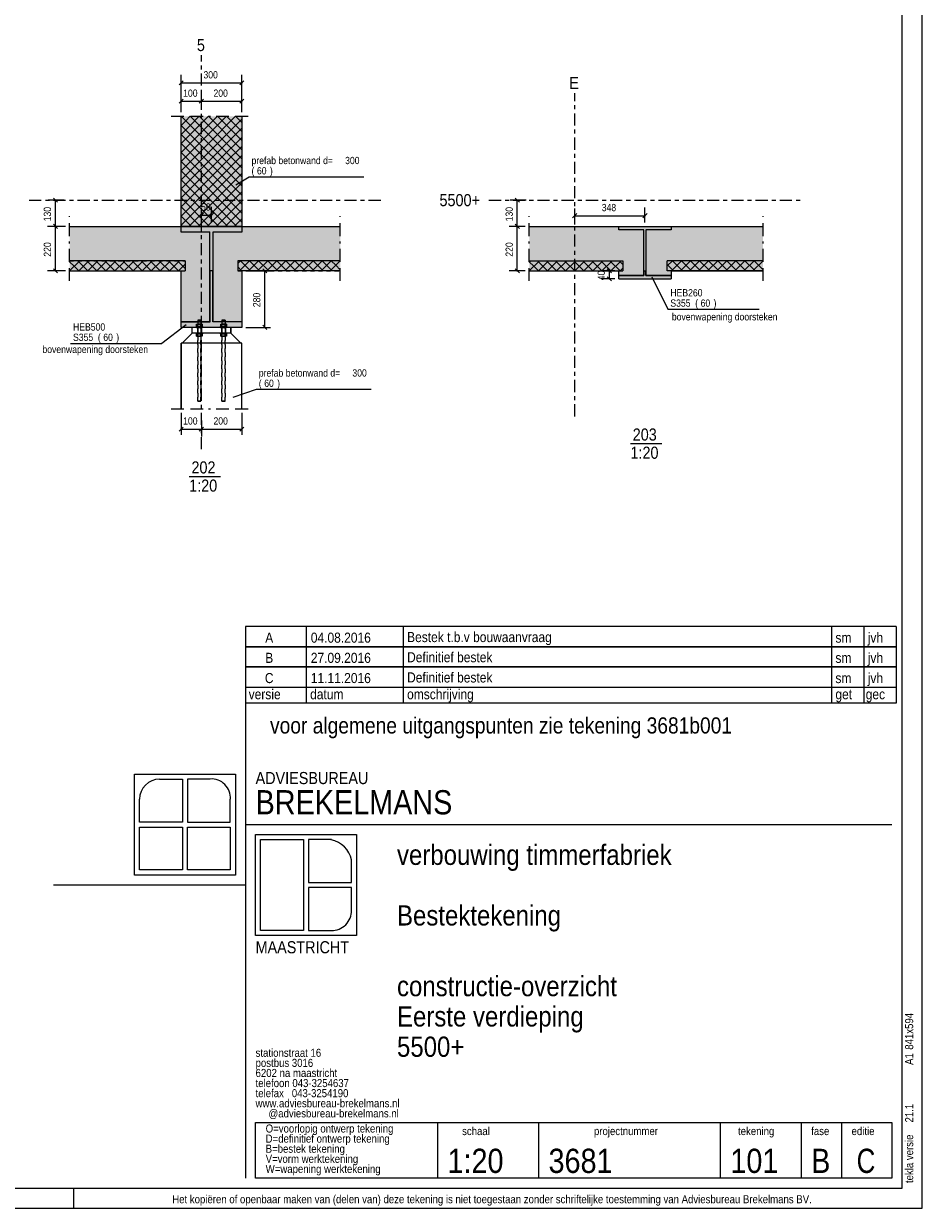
# Model space of a CAD drawing. Header units: millimetres. Extents: x -923 to -82, y -1402 to -808.
# Tile 74 of 109: x -304 to -82, y -1402 to -1109. Entities that reach past the tile are written whole.
import ezdxf

# ---------------------------------------------------------------- set-up
doc = ezdxf.new("R2010")
doc.units = ezdxf.units.MM
for name, pattern in [('XKITLINE00', [0]), ('XKITLINE01', [4, 1, -1, 1, -1]), ('XKITLINE02', [4, 2, -2]), ('XKITLINE03', [6, 3, -1, 1, -1])]:
    doc.linetypes.add(name, pattern=pattern)
for name, color, linetype, lineweight in [('Bout', 3, 'Continuous', 0), ('Grafisch object', 3, 'Continuous', 0), ('Offset', 4, 'Continuous', 0), ('Onderdeel', 2, 'Continuous', 0), ('Onderdeel label', 2, 'Continuous', 0), ('Overige objecten', 7, 'Continuous', 0), ('Stramien', 4, 'Continuous', 0), ('Tekening kader', 3, 'Continuous', 0), ('Tekst', 7, 'Continuous', 0)]:
    doc.layers.add(name, color=color, linetype=linetype, lineweight=lineweight)
doc.styles.add('ARIAL', font='arial.ttf')

msp = doc.modelspace()

# ---------------------------------------------------------------- hatches: boundary and pattern name
at = {"layer": 'Onderdeel'}
for points in [[(-265.09, -1158.71), (-265.09, -1131.46), (-250.09, -1131.46), (-250.09, -1158.71)], [(-260.09, -1169.71), (-292.7, -1169.71), (-292.7, -1158.71), (-260.09, -1158.71)], [(-265.08, -1160.11), (-265.08, -1158.71), (-250.08, -1158.71), (-250.08, -1160.11), (-257.22, -1160.11), (-257.22, -1182.31), (-250.08, -1182.31), (-250.08, -1183.71), (-265.08, -1183.71), (-265.08, -1182.31), (-257.95, -1182.31), (-257.95, -1160.11)], [(-260.08, -1169.71), (-260.08, -1158.71), (-255.08, -1158.71), (-255.08, -1169.71)], [(-225.71, -1169.71), (-255.08, -1169.71), (-255.08, -1158.71), (-225.71, -1158.71)], [(-150.3, -1169.71), (-178.92, -1169.71), (-178.92, -1158.71), (-150.3, -1158.71)], [(-150.55, -1159.58), (-156.8, -1159.58), (-156.8, -1158.71), (-143.8, -1158.71), (-143.8, -1159.58), (-150.05, -1159.58), (-150.05, -1170.83), (-143.8, -1170.83), (-143.8, -1171.71), (-156.8, -1171.71), (-156.8, -1170.83), (-150.55, -1170.83)], [(-150.3, -1158.71), (-121.07, -1158.71), (-121.07, -1169.71), (-150.3, -1169.71)], [(-264.09, -1169.71), (-292.7, -1169.71), (-292.7, -1167.21), (-264.09, -1167.21)], [(-265.08, -1182.31), (-265.08, -1169.71), (-257.95, -1169.71), (-257.95, -1182.31)], [(-257.22, -1182.31), (-257.22, -1169.71), (-250.08, -1169.71), (-250.08, -1182.31)], [(-251.1, -1167.21), (-225.71, -1167.21), (-225.71, -1169.71), (-251.1, -1169.71)], [(-155.8, -1169.71), (-178.92, -1169.71), (-178.92, -1167.21), (-155.8, -1167.21)], [(-150.55, -1170.83), (-156.8, -1170.83), (-156.8, -1169.71), (-150.55, -1169.71)], [(-143.8, -1170.83), (-150.05, -1170.83), (-150.05, -1169.71), (-143.8, -1169.71)], [(-144.8, -1167.21), (-121.07, -1167.21), (-121.07, -1169.71), (-144.8, -1169.71)]]:
    msp.add_hatch(color=256, dxfattribs=at).paths.add_polyline_path(points, flags=17)

# ---------------------------------------------------------------- linework, layer by layer
at = {"layer": 'Bout', "linetype": 'XKITLINE02', "lineweight": 0}
for p, q in [((-261.08, -1183.71), (-261.08, -1185.11)), ((-261.08, -1183.71), (-261.08, -1185.11)), ((-261.06, -1183.71), (-261.08, -1183.71)), ((-261.08, -1183.71), (-260.08, -1183.71)), ((-260.08, -1183.71), (-260.08, -1185.11)), ((-260.08, -1183.71), (-260.08, -1185.11)), ((-255.08, -1183.71), (-255.08, -1185.11)), ((-255.08, -1183.71), (-255.08, -1185.11)), ((-255.06, -1183.71), (-255.08, -1183.71)), ((-255.08, -1183.71), (-254.08, -1183.71)), ((-254.08, -1183.71), (-254.08, -1185.11)), ((-254.08, -1183.71), (-254.08, -1185.11)), ((-260.08, -1185.11), (-261.08, -1185.11)), ((-254.08, -1185.11), (-255.08, -1185.11))]:
    msp.add_line(p, q, dxfattribs=at)
at = {"layer": 'Grafisch object', "linetype": 'XKITLINE00', "lineweight": 0}
for p, q in [((-267.57, -1131.46), (-264.39, -1131.46)), ((-262.8, -1131.46), (-259.63, -1131.46)), ((-258.29, -1131.46), (-257.79, -1131.46)), ((-256.45, -1131.46), (-253.28, -1131.46)), ((-251.69, -1131.46), (-248.52, -1131.46)), ((-292.7, -1156.33), (-292.7, -1156.21)), ((-292.7, -1161.1), (-292.7, -1157.92)), ((-225.71, -1156.33), (-225.71, -1156.21)), ((-225.71, -1161.1), (-225.71, -1157.92)), ((-178.92, -1156.33), (-178.92, -1156.21)), ((-178.92, -1161.1), (-178.92, -1157.92)), ((-121.07, -1156.33), (-121.07, -1156.21)), ((-121.07, -1161.1), (-121.07, -1157.92)), ((-292.7, -1162.93), (-292.7, -1162.43)), ((-225.71, -1162.93), (-225.71, -1162.43)), ((-178.92, -1162.93), (-178.92, -1162.43)), ((-121.07, -1162.93), (-121.07, -1162.43)), ((-292.7, -1167.45), (-292.7, -1164.27)), ((-225.71, -1167.45), (-225.71, -1164.27)), ((-178.92, -1167.45), (-178.92, -1164.27)), ((-121.07, -1167.45), (-121.07, -1164.27)), ((-292.7, -1172.21), (-292.7, -1169.03)), ((-225.71, -1172.21), (-225.71, -1169.03)), ((-178.92, -1172.21), (-178.92, -1169.03)), ((-121.07, -1172.21), (-121.07, -1169.03)), ((-267.57, -1203.87), (-264.39, -1203.87)), ((-262.81, -1203.86), (-259.63, -1203.86)), ((-258.29, -1203.86), (-257.79, -1203.86)), ((-256.46, -1203.85), (-253.28, -1203.85)), ((-251.69, -1203.85), (-248.52, -1203.84))]:
    msp.add_line(p, q, dxfattribs=at)
at = {"layer": 'Offset', "linetype": 'XKITLINE00', "lineweight": 0}
for p, q in [((-264.56, -1122.69), (-265.58, -1123.7)), ((-265.07, -1130.46), (-265.07, -1121.19)), ((-249.56, -1122.69), (-250.58, -1123.7)), ((-250.07, -1130.46), (-250.07, -1121.19)), ((-265.09, -1130.46), (-265.09, -1125.73)), ((-265.07, -1123.2), (-250.07, -1123.2)), ((-260.08, -1129.9), (-260.08, -1125.94)), ((-260.08, -1129.9), (-260.08, -1125.94)), ((-250.09, -1130.46), (-250.09, -1125.73)), ((-264.58, -1127.23), (-265.6, -1128.25)), ((-265.09, -1127.74), (-260.08, -1127.74)), ((-259.57, -1127.23), (-260.59, -1128.25)), ((-259.57, -1127.23), (-260.59, -1128.25)), ((-260.08, -1127.74), (-250.09, -1127.74)), ((-249.58, -1127.23), (-250.6, -1128.25)), ((-294.03, -1152.21), (-297.99, -1152.21)), ((-296.7, -1151.7), (-295.68, -1152.72)), ((-296.19, -1158.71), (-296.19, -1152.21)), ((-179.74, -1152.21), (-183.7, -1152.21)), ((-182.41, -1151.7), (-181.39, -1152.72)), ((-181.9, -1158.71), (-181.9, -1152.21)), ((-260.09, -1158.08), (-260.09, -1154.12)), ((-257.58, -1157.71), (-257.58, -1153.91)), ((-167.69, -1158.22), (-167.69, -1154.26)), ((-150.3, -1157.71), (-150.3, -1154.05)), ((-296.7, -1158.2), (-295.68, -1159.22)), ((-296.7, -1158.2), (-295.68, -1159.22)), ((-259.58, -1155.42), (-260.6, -1156.43)), ((-260.09, -1155.92), (-257.58, -1155.92)), ((-257.07, -1155.42), (-258.09, -1156.43)), ((-182.41, -1158.2), (-181.39, -1159.22)), ((-182.41, -1158.2), (-181.39, -1159.22)), ((-167.18, -1155.55), (-168.2, -1156.57)), ((-167.69, -1156.06), (-150.3, -1156.06)), ((-149.79, -1155.55), (-150.81, -1156.57)), ((-293.7, -1158.71), (-298.2, -1158.71)), ((-293.7, -1158.71), (-298.2, -1158.71)), ((-296.19, -1169.71), (-296.19, -1158.71)), ((-179.92, -1158.71), (-183.91, -1158.71)), ((-179.92, -1158.71), (-183.91, -1158.71)), ((-181.9, -1169.71), (-181.9, -1158.71)), ((-293.7, -1169.71), (-298.2, -1169.71)), ((-296.7, -1169.2), (-295.68, -1170.22)), ((-249.08, -1169.71), (-242.95, -1169.71)), ((-244.9, -1169.2), (-243.88, -1170.22)), ((-244.39, -1183.71), (-244.39, -1169.71)), ((-179.92, -1169.71), (-183.91, -1169.71)), ((-182.41, -1169.2), (-181.39, -1170.22)), ((-157.8, -1169.71), (-161.12, -1169.71)), ((-159.62, -1169.2), (-158.6, -1170.22)), ((-159.11, -1171.71), (-159.11, -1169.71)), ((-157.8, -1171.71), (-161.12, -1171.71)), ((-159.62, -1171.2), (-158.6, -1172.22)), ((-249.08, -1183.71), (-242.95, -1183.71)), ((-244.9, -1183.2), (-243.88, -1184.22)), ((-265.08, -1204.87), (-265.08, -1210.32)), ((-250.08, -1204.87), (-250.08, -1210.32)), ((-260.08, -1206.72), (-260.08, -1210.68)), ((-260.08, -1206.72), (-260.08, -1210.68)), ((-264.58, -1208.37), (-265.59, -1209.39)), ((-265.08, -1208.88), (-260.08, -1208.88)), ((-259.57, -1208.37), (-260.59, -1209.39)), ((-259.57, -1208.37), (-260.59, -1209.39)), ((-260.08, -1208.88), (-250.08, -1208.88)), ((-249.58, -1208.37), (-250.59, -1209.39))]:
    msp.add_line(p, q, dxfattribs=at)
at = {"layer": 'Offset'}
for p in [(-265.07, -1123.2), (-250.07, -1123.2), (-265.09, -1127.74), (-260.08, -1127.74), (-260.08, -1127.74), (-250.09, -1127.74), (-296.19, -1152.21), (-181.9, -1152.21), (-260.09, -1155.92), (-257.58, -1155.92), (-167.69, -1156.06), (-150.3, -1156.06), (-296.19, -1158.71), (-296.19, -1158.71), (-181.9, -1158.71), (-181.9, -1158.71), (-296.19, -1169.71), (-244.39, -1169.71), (-181.9, -1169.71), (-159.11, -1169.71), (-159.11, -1171.71), (-244.39, -1183.71), (-265.08, -1208.88), (-260.08, -1208.88), (-260.08, -1208.88), (-250.08, -1208.88)]:
    msp.add_point(p, dxfattribs=at)
at = {"layer": 'Onderdeel', "linetype": 'XKITLINE00', "lineweight": 0}
for p, q in [((-265.09, -1131.46), (-265.09, -1131.46)), ((-265.09, -1131.46), (-265.09, -1131.46)), ((-250.09, -1146.46), (-265.09, -1131.46)), ((-265.09, -1131.46), (-265.09, -1131.46)), ((-265.09, -1158.71), (-265.09, -1131.46)), ((-263.97, -1132.58), (-262.85, -1131.46)), ((-262.85, -1133.71), (-260.6, -1131.46)), ((-250.09, -1144.22), (-262.85, -1131.46)), ((-261.72, -1134.83), (-258.36, -1131.46)), ((-260.6, -1135.95), (-256.11, -1131.46)), ((-250.09, -1141.97), (-260.6, -1131.46)), ((-259.48, -1137.07), (-253.87, -1131.46)), ((-258.36, -1138.2), (-251.62, -1131.46)), ((-250.09, -1139.73), (-258.36, -1131.46)), ((-250.09, -1137.48), (-256.11, -1131.46)), ((-250.09, -1135.24), (-253.87, -1131.46)), ((-250.09, -1132.99), (-251.62, -1131.46)), ((-250.09, -1131.46), (-250.09, -1158.71)), ((-265.09, -1133.71), (-263.97, -1132.58)), ((-265.09, -1135.95), (-262.85, -1133.71)), ((-250.09, -1148.71), (-265.09, -1133.71)), ((-257.23, -1139.32), (-250.09, -1132.18)), ((-256.11, -1140.44), (-250.09, -1134.42)), ((-265.09, -1138.2), (-261.72, -1134.83)), ((-265.09, -1140.44), (-260.6, -1135.95)), ((-250.09, -1150.95), (-265.09, -1135.95)), ((-265.09, -1142.69), (-259.48, -1137.07)), ((-254.99, -1141.56), (-250.09, -1136.67)), ((-265.09, -1144.93), (-258.36, -1138.2)), ((-250.09, -1153.2), (-265.09, -1138.2)), ((-265.09, -1147.18), (-257.23, -1139.32)), ((-265.09, -1149.42), (-256.11, -1140.44)), ((-250.09, -1155.44), (-265.09, -1140.44)), ((-253.87, -1142.69), (-250.09, -1138.91)), ((-265.09, -1151.67), (-254.99, -1141.56)), ((-265.09, -1153.91), (-253.87, -1142.69)), ((-250.09, -1157.69), (-265.09, -1142.69)), ((-252.74, -1143.81), (-250.09, -1141.16)), ((-251.62, -1144.93), (-250.09, -1143.4)), ((-265.09, -1156.16), (-252.74, -1143.81)), ((-265.09, -1158.4), (-251.62, -1144.93)), ((-251.31, -1158.71), (-265.09, -1144.93)), ((-263.15, -1158.71), (-250.5, -1146.05)), ((-250.5, -1146.05), (-250.09, -1145.65)), ((-253.56, -1158.71), (-265.09, -1147.18)), ((-255.8, -1158.71), (-265.09, -1149.42)), ((-260.91, -1158.71), (-250.09, -1147.89)), ((-258.05, -1158.71), (-265.09, -1151.67)), ((-258.66, -1158.71), (-250.09, -1150.14)), ((-260.29, -1158.71), (-265.09, -1153.91)), ((-256.42, -1158.71), (-250.09, -1152.38)), ((-254.17, -1158.71), (-250.09, -1154.63)), ((-262.54, -1158.71), (-265.09, -1156.16)), ((-251.93, -1158.71), (-250.09, -1156.87)), ((-292.7, -1158.71), (-260.09, -1158.71)), ((-264.78, -1158.71), (-265.09, -1158.4)), ((-265.09, -1158.71), (-250.09, -1158.71)), ((-250.08, -1158.71), (-265.08, -1158.71)), ((-265.08, -1160.11), (-265.08, -1158.71)), ((-257.95, -1160.11), (-265.08, -1160.11)), ((-260.08, -1158.71), (-255.08, -1158.71)), ((-257.95, -1182.31), (-257.95, -1160.11)), ((-250.08, -1160.11), (-257.22, -1160.11)), ((-257.22, -1160.11), (-257.22, -1182.31)), ((-255.08, -1158.71), (-225.71, -1158.71)), ((-250.08, -1158.71), (-250.08, -1160.11)), ((-178.92, -1158.71), (-150.3, -1158.71)), ((-156.8, -1159.58), (-156.8, -1158.71)), ((-156.8, -1158.71), (-156.8, -1158.71)), ((-156.8, -1158.71), (-143.8, -1158.71)), ((-150.55, -1159.58), (-156.8, -1159.58)), ((-150.55, -1170.83), (-150.55, -1159.58)), ((-150.55, -1159.58), (-150.55, -1159.58)), ((-150.3, -1158.71), (-121.07, -1158.71)), ((-143.8, -1159.58), (-150.05, -1159.58)), ((-150.05, -1159.58), (-150.05, -1170.83)), ((-143.8, -1158.71), (-143.8, -1159.58)), ((-143.8, -1159.58), (-143.8, -1159.58)), ((-292.7, -1169.71), (-290.2, -1167.21)), ((-292.7, -1167.46), (-292.44, -1167.21)), ((-264.09, -1167.21), (-292.7, -1167.21)), ((-291.58, -1168.59), (-292.7, -1167.46)), ((-292.7, -1169.71), (-292.7, -1169.71)), ((-292.7, -1169.71), (-292.7, -1169.71)), ((-292.7, -1169.71), (-292.7, -1169.71)), ((-292.7, -1169.71), (-265.08, -1169.71)), ((-292.7, -1169.71), (-264.09, -1169.71)), ((-290.45, -1169.71), (-291.58, -1168.59)), ((-290.45, -1167.46), (-290.71, -1167.21)), ((-290.45, -1169.71), (-287.95, -1167.21)), ((-288.21, -1169.71), (-290.45, -1167.46)), ((-285.96, -1169.71), (-288.46, -1167.21)), ((-288.21, -1169.71), (-285.71, -1167.21)), ((-283.72, -1169.71), (-286.22, -1167.21)), ((-285.96, -1169.71), (-283.46, -1167.21)), ((-281.47, -1169.71), (-283.97, -1167.21)), ((-283.72, -1169.71), (-281.22, -1167.21)), ((-279.23, -1169.71), (-281.73, -1167.21)), ((-281.47, -1169.71), (-278.97, -1167.21)), ((-276.98, -1169.71), (-279.48, -1167.21)), ((-279.23, -1169.71), (-276.73, -1167.21)), ((-274.74, -1169.71), (-277.24, -1167.21)), ((-276.98, -1169.71), (-274.48, -1167.21)), ((-272.49, -1169.71), (-274.99, -1167.21)), ((-274.74, -1169.71), (-272.24, -1167.21)), ((-270.25, -1169.71), (-272.75, -1167.21)), ((-272.49, -1169.71), (-269.99, -1167.21)), ((-268, -1169.71), (-270.5, -1167.21)), ((-270.25, -1169.71), (-267.75, -1167.21)), ((-265.76, -1169.71), (-268.26, -1167.21)), ((-268, -1169.71), (-265.5, -1167.21)), ((-264.09, -1169.14), (-266.01, -1167.21)), ((-265.76, -1169.71), (-264.09, -1168.04)), ((-265.08, -1182.31), (-265.08, -1169.71)), ((-264.09, -1167.21), (-264.09, -1169.71)), ((-257.95, -1169.71), (-257.95, -1182.31)), ((-257.22, -1169.71), (-257.95, -1169.71)), ((-257.22, -1182.31), (-257.22, -1169.71)), ((-251.1, -1167.91), (-250.41, -1167.21)), ((-225.71, -1167.21), (-251.1, -1167.21)), ((-251.1, -1167.21), (-251.1, -1169.71)), ((-250.15, -1169.71), (-251.1, -1168.76)), ((-225.71, -1169.71), (-251.1, -1169.71)), ((-250.66, -1169.71), (-248.16, -1167.21)), ((-247.91, -1169.71), (-250.41, -1167.21)), ((-250.08, -1169.71), (-250.08, -1182.31)), ((-225.71, -1169.71), (-250.08, -1169.71)), ((-248.42, -1169.71), (-245.92, -1167.21)), ((-245.66, -1169.71), (-248.16, -1167.21)), ((-246.17, -1169.71), (-243.67, -1167.21)), ((-243.42, -1169.71), (-245.92, -1167.21)), ((-243.92, -1169.71), (-241.42, -1167.21)), ((-241.17, -1169.71), (-243.67, -1167.21)), ((-241.68, -1169.71), (-239.18, -1167.21)), ((-238.92, -1169.71), (-241.42, -1167.21)), ((-239.43, -1169.71), (-236.93, -1167.21)), ((-236.68, -1169.71), (-239.18, -1167.21)), ((-237.19, -1169.71), (-234.69, -1167.21)), ((-234.43, -1169.71), (-236.93, -1167.21)), ((-234.94, -1169.71), (-232.44, -1167.21)), ((-232.19, -1169.71), (-234.69, -1167.21)), ((-232.7, -1169.71), (-230.2, -1167.21)), ((-229.94, -1169.71), (-232.44, -1167.21)), ((-230.45, -1169.71), (-227.95, -1167.21)), ((-227.95, -1169.45), (-230.2, -1167.21)), ((-228.21, -1169.71), (-225.71, -1167.21)), ((-226.83, -1168.33), (-227.95, -1167.21)), ((-227.7, -1169.71), (-227.95, -1169.45)), ((-225.71, -1169.45), (-226.83, -1168.33)), ((-225.96, -1169.71), (-225.71, -1169.45)), ((-225.71, -1167.21), (-225.71, -1167.21)), ((-225.71, -1167.21), (-225.71, -1167.21)), ((-225.71, -1167.21), (-225.71, -1167.21)), ((-178.92, -1169.71), (-176.42, -1167.21)), ((-178.92, -1167.46), (-178.66, -1167.21)), ((-178.92, -1167.21), (-155.8, -1167.21)), ((-177.79, -1168.59), (-178.92, -1167.46)), ((-178.92, -1169.71), (-156.8, -1169.71)), ((-178.92, -1169.71), (-155.8, -1169.71)), ((-176.67, -1169.71), (-177.79, -1168.59)), ((-176.67, -1167.46), (-176.93, -1167.21)), ((-176.67, -1169.71), (-174.17, -1167.21)), ((-174.43, -1169.71), (-176.67, -1167.46)), ((-172.18, -1169.71), (-174.68, -1167.21)), ((-174.43, -1169.71), (-171.93, -1167.21)), ((-169.93, -1169.71), (-172.43, -1167.21)), ((-172.18, -1169.71), (-169.68, -1167.21)), ((-167.69, -1169.71), (-170.19, -1167.21)), ((-169.93, -1169.71), (-167.43, -1167.21)), ((-165.44, -1169.71), (-167.94, -1167.21)), ((-167.69, -1169.71), (-165.19, -1167.21)), ((-163.2, -1169.71), (-165.7, -1167.21)), ((-165.44, -1169.71), (-162.94, -1167.21)), ((-160.95, -1169.71), (-163.45, -1167.21)), ((-163.2, -1169.71), (-160.7, -1167.21)), ((-158.71, -1169.71), (-161.21, -1167.21)), ((-160.95, -1169.71), (-158.45, -1167.21)), ((-156.46, -1169.71), (-158.96, -1167.21)), ((-158.71, -1169.71), (-156.21, -1167.21)), ((-156.8, -1170.83), (-156.8, -1169.71)), ((-155.8, -1168.12), (-156.72, -1167.21)), ((-156.46, -1169.71), (-155.8, -1169.05)), ((-155.8, -1167.21), (-155.8, -1167.21)), ((-155.8, -1167.21), (-155.8, -1169.71)), ((-150.55, -1169.71), (-150.3, -1169.71)), ((-150.55, -1169.71), (-150.55, -1170.83)), ((-150.3, -1169.71), (-150.05, -1169.71)), ((-150.05, -1170.83), (-150.05, -1169.71)), ((-121.07, -1167.21), (-144.81, -1167.21)), ((-144.81, -1169.71), (-144.8, -1169.71)), ((-144.8, -1168.49), (-143.52, -1167.21)), ((-144.8, -1169.71), (-144.8, -1167.21)), ((-143.26, -1169.71), (-144.8, -1168.17)), ((-121.07, -1169.71), (-144.8, -1169.71)), ((-143.8, -1169.71), (-121.07, -1169.71)), ((-143.8, -1169.71), (-143.8, -1170.83)), ((-143.77, -1169.71), (-141.27, -1167.21)), ((-141.02, -1169.71), (-143.52, -1167.21)), ((-141.53, -1169.71), (-139.03, -1167.21)), ((-138.77, -1169.71), (-141.27, -1167.21)), ((-139.28, -1169.71), (-136.78, -1167.21)), ((-136.53, -1169.71), (-139.03, -1167.21)), ((-137.04, -1169.71), (-134.54, -1167.21)), ((-134.28, -1169.71), (-136.78, -1167.21)), ((-134.79, -1169.71), (-132.29, -1167.21)), ((-132.04, -1169.71), (-134.54, -1167.21)), ((-132.55, -1169.71), (-130.05, -1167.21)), ((-129.79, -1169.71), (-132.29, -1167.21)), ((-130.3, -1169.71), (-127.8, -1167.21)), ((-127.55, -1169.71), (-130.05, -1167.21)), ((-128.06, -1169.71), (-125.56, -1167.21)), ((-125.3, -1169.71), (-127.8, -1167.21)), ((-125.81, -1169.71), (-123.31, -1167.21)), ((-123.31, -1169.45), (-125.56, -1167.21)), ((-123.57, -1169.71), (-121.07, -1167.21)), ((-122.19, -1168.33), (-123.31, -1167.21)), ((-123.06, -1169.71), (-123.31, -1169.45)), ((-121.07, -1169.45), (-122.19, -1168.33)), ((-121.32, -1169.71), (-121.07, -1169.45)), ((-156.8, -1171.71), (-156.8, -1170.83)), ((-156.8, -1170.83), (-156.8, -1170.83)), ((-156.8, -1170.83), (-150.55, -1170.83)), ((-150.55, -1170.83), (-156.8, -1170.83)), ((-156.8, -1171.71), (-143.8, -1171.71)), ((-150.05, -1170.83), (-150.05, -1170.83)), ((-150.05, -1170.83), (-143.8, -1170.83)), ((-143.8, -1170.83), (-150.05, -1170.83)), ((-143.8, -1170.83), (-143.8, -1171.71)), ((-143.8, -1171.71), (-143.8, -1171.71)), ((-265.08, -1183.71), (-265.08, -1182.31)), ((-265.08, -1182.31), (-257.95, -1182.31)), ((-257.95, -1182.31), (-265.08, -1182.31)), ((-250.08, -1183.71), (-265.08, -1183.71)), ((-262.33, -1185.11), (-262.33, -1183.71)), ((-250.08, -1182.31), (-257.22, -1182.31)), ((-250.08, -1182.31), (-257.22, -1182.31)), ((-252.83, -1185.11), (-252.83, -1183.71)), ((-252.83, -1183.71), (-252.83, -1185.11)), ((-250.08, -1182.31), (-250.08, -1183.71)), ((-250.08, -1182.31), (-250.08, -1182.31)), ((-250.08, -1183.71), (-250.08, -1183.71)), ((-264.83, -1187.61), (-262.33, -1185.11)), ((-252.83, -1185.11), (-262.33, -1185.11)), ((-252.83, -1185.11), (-262.33, -1185.11)), ((-252.83, -1185.11), (-252.83, -1185.11)), ((-252.83, -1185.11), (-250.33, -1187.61)), ((-252.83, -1185.11), (-250.33, -1187.61)), ((-252.83, -1185.11), (-252.83, -1185.11)), ((-252.83, -1185.11), (-252.83, -1185.11)), ((-265.09, -1187.61), (-265.08, -1187.61)), ((-264.83, -1187.61), (-265.09, -1187.61)), ((-265.09, -1187.61), (-265.09, -1203.87)), ((-265.08, -1203.87), (-265.08, -1187.61)), ((-250.33, -1187.61), (-264.83, -1187.61)), ((-250.08, -1187.61), (-250.33, -1187.61)), ((-250.08, -1203.87), (-250.08, -1187.61))]:
    msp.add_line(p, q, dxfattribs=at)
at = {"layer": 'Onderdeel', "linetype": 'XKITLINE01', "lineweight": 0}
for p, q in [((-257.95, -1160.11), (-257.94, -1160.11)), ((-250.09, -1158.71), (-250.08, -1158.71)), ((-250.08, -1158.71), (-250.08, -1158.71)), ((-250.08, -1160.11), (-250.08, -1160.11)), ((-292.7, -1167.21), (-264.09, -1167.21)), ((-292.7, -1169.71), (-264.08, -1169.71)), ((-265.08, -1169.71), (-265.08, -1169.71)), ((-265.08, -1169.71), (-265.08, -1169.71)), ((-264.09, -1167.21), (-264.09, -1167.21)), ((-264.09, -1167.21), (-264.09, -1169.71)), ((-264.09, -1167.21), (-264.09, -1167.21)), ((-264.09, -1167.21), (-264.08, -1167.21)), ((-264.09, -1167.21), (-264.09, -1169.71)), ((-264.09, -1169.71), (-264.09, -1169.71)), ((-257.95, -1169.71), (-257.94, -1169.71)), ((-257.22, -1169.71), (-257.21, -1169.71)), ((-257.21, -1169.71), (-257.22, -1169.71)), ((-225.71, -1167.21), (-251.1, -1167.21)), ((-251.1, -1167.21), (-251.1, -1169.71)), ((-251.1, -1169.71), (-225.71, -1169.71)), ((-250.08, -1169.71), (-250.08, -1169.71)), ((-265.08, -1182.31), (-265.08, -1182.31)), ((-252.83, -1183.71), (-262.33, -1183.71)), ((-262.33, -1185.11), (-262.33, -1183.71)), ((-259.83, -1183.51), (-261.33, -1183.51)), ((-261.33, -1183.71), (-261.33, -1183.51)), ((-261.33, -1183.71), (-261.33, -1183.51)), ((-261.33, -1183.51), (-261.33, -1183.51)), ((-261.33, -1183.51), (-259.83, -1183.51)), ((-261.33, -1183.71), (-261.33, -1183.51)), ((-261.33, -1183.51), (-261.33, -1183.71)), ((-259.83, -1183.71), (-261.33, -1183.71)), ((-261.33, -1183.71), (-261.33, -1183.71)), ((-261.33, -1183.71), (-259.83, -1183.71)), ((-259.89, -1182.91), (-261.27, -1182.91)), ((-261.27, -1183.51), (-261.27, -1182.91)), ((-261.27, -1183.51), (-261.27, -1182.91)), ((-261.27, -1182.91), (-261.27, -1182.91)), ((-261.27, -1182.91), (-259.89, -1182.91)), ((-261.27, -1183.51), (-261.27, -1182.91)), ((-261.27, -1182.91), (-261.27, -1183.51)), ((-259.89, -1183.51), (-261.27, -1183.51)), ((-261.27, -1183.51), (-261.27, -1183.51)), ((-261.27, -1183.51), (-259.89, -1183.51)), ((-260.18, -1181.96), (-260.98, -1181.96)), ((-260.98, -1181.96), (-260.98, -1201.96)), ((-260.98, -1201.96), (-260.98, -1181.96)), ((-260.98, -1181.96), (-260.98, -1181.96)), ((-260.98, -1181.96), (-260.18, -1181.96)), ((-260.98, -1181.96), (-260.98, -1201.96)), ((-260.98, -1181.96), (-260.98, -1201.96)), ((-260.18, -1181.96), (-260.18, -1181.96)), ((-260.18, -1181.96), (-260.18, -1201.96)), ((-260.18, -1181.96), (-260.18, -1201.96)), ((-260.18, -1181.96), (-260.18, -1201.96)), ((-260.18, -1201.96), (-260.18, -1181.96)), ((-259.89, -1182.91), (-259.89, -1182.91)), ((-259.89, -1183.51), (-259.89, -1182.91)), ((-259.89, -1182.91), (-259.89, -1183.51)), ((-259.89, -1183.51), (-259.89, -1182.91)), ((-259.89, -1183.51), (-259.89, -1182.91)), ((-259.89, -1183.51), (-259.89, -1183.51)), ((-259.83, -1183.51), (-259.83, -1183.51)), ((-259.83, -1183.71), (-259.83, -1183.51)), ((-259.83, -1183.51), (-259.83, -1183.71)), ((-259.83, -1183.71), (-259.83, -1183.51)), ((-259.83, -1183.71), (-259.83, -1183.51)), ((-259.83, -1183.71), (-259.83, -1183.71)), ((-257.95, -1182.31), (-257.94, -1182.31)), ((-257.95, -1182.31), (-257.94, -1182.31)), ((-257.22, -1182.31), (-257.21, -1182.31)), ((-253.83, -1183.51), (-255.33, -1183.51)), ((-255.33, -1183.71), (-255.33, -1183.51)), ((-255.33, -1183.71), (-255.33, -1183.51)), ((-255.33, -1183.51), (-255.33, -1183.51)), ((-255.33, -1183.51), (-253.83, -1183.51)), ((-255.33, -1183.71), (-255.33, -1183.51)), ((-255.33, -1183.51), (-255.33, -1183.71)), ((-253.83, -1183.71), (-255.33, -1183.71)), ((-255.33, -1183.71), (-255.33, -1183.71)), ((-255.33, -1183.71), (-253.83, -1183.71)), ((-253.89, -1182.91), (-255.27, -1182.91)), ((-255.27, -1183.51), (-255.27, -1182.91)), ((-255.27, -1183.51), (-255.27, -1182.91)), ((-255.27, -1182.91), (-255.27, -1182.91)), ((-255.27, -1182.91), (-253.89, -1182.91)), ((-255.27, -1183.51), (-255.27, -1182.91)), ((-255.27, -1182.91), (-255.27, -1183.51)), ((-253.89, -1183.51), (-255.27, -1183.51)), ((-255.27, -1183.51), (-255.27, -1183.51)), ((-255.27, -1183.51), (-253.89, -1183.51)), ((-254.18, -1181.96), (-254.98, -1181.96)), ((-254.98, -1181.96), (-254.98, -1201.96)), ((-254.98, -1201.96), (-254.98, -1181.96)), ((-254.98, -1181.96), (-254.98, -1181.96)), ((-254.98, -1181.96), (-254.18, -1181.96)), ((-254.98, -1181.96), (-254.98, -1201.96)), ((-254.98, -1181.96), (-254.98, -1201.96)), ((-254.18, -1181.96), (-254.18, -1181.96)), ((-254.18, -1181.96), (-254.18, -1201.96)), ((-254.18, -1181.96), (-254.18, -1201.96)), ((-254.18, -1181.96), (-254.18, -1201.96)), ((-254.18, -1201.96), (-254.18, -1181.96)), ((-253.89, -1182.91), (-253.89, -1182.91)), ((-253.89, -1183.51), (-253.89, -1182.91)), ((-253.89, -1182.91), (-253.89, -1183.51)), ((-253.89, -1183.51), (-253.89, -1182.91)), ((-253.89, -1183.51), (-253.89, -1182.91)), ((-253.89, -1183.51), (-253.89, -1183.51)), ((-253.83, -1183.51), (-253.83, -1183.51)), ((-253.83, -1183.71), (-253.83, -1183.51)), ((-253.83, -1183.51), (-253.83, -1183.71)), ((-253.83, -1183.71), (-253.83, -1183.51)), ((-253.83, -1183.71), (-253.83, -1183.51)), ((-253.83, -1183.71), (-253.83, -1183.71)), ((-252.83, -1183.71), (-252.83, -1183.71)), ((-264.83, -1187.61), (-262.33, -1185.11)), ((-259.83, -1185.11), (-261.33, -1185.11)), ((-261.33, -1185.31), (-261.33, -1185.11)), ((-261.33, -1185.31), (-261.33, -1185.11)), ((-261.33, -1185.11), (-261.33, -1185.11)), ((-261.33, -1185.11), (-259.83, -1185.11)), ((-261.33, -1185.31), (-261.33, -1185.11)), ((-261.33, -1185.11), (-261.33, -1185.31)), ((-259.83, -1185.31), (-261.33, -1185.31)), ((-261.33, -1185.31), (-261.33, -1185.31)), ((-261.33, -1185.31), (-259.83, -1185.31)), ((-259.89, -1185.31), (-261.27, -1185.31)), ((-261.27, -1185.91), (-261.27, -1185.31)), ((-261.27, -1185.91), (-261.27, -1185.31)), ((-261.27, -1185.31), (-261.27, -1185.31)), ((-261.27, -1185.31), (-259.89, -1185.31)), ((-261.27, -1185.91), (-261.27, -1185.31)), ((-261.27, -1185.31), (-261.27, -1185.91)), ((-259.89, -1185.91), (-261.27, -1185.91)), ((-261.27, -1185.91), (-261.27, -1185.91)), ((-261.27, -1185.91), (-259.89, -1185.91)), ((-259.89, -1185.31), (-259.89, -1185.31)), ((-259.89, -1185.91), (-259.89, -1185.31)), ((-259.89, -1185.31), (-259.89, -1185.91)), ((-259.89, -1185.91), (-259.89, -1185.31)), ((-259.89, -1185.91), (-259.89, -1185.31)), ((-259.89, -1185.91), (-259.89, -1185.91)), ((-259.83, -1185.11), (-259.83, -1185.11)), ((-259.83, -1185.31), (-259.83, -1185.11)), ((-259.83, -1185.11), (-259.83, -1185.31)), ((-259.83, -1185.31), (-259.83, -1185.11)), ((-259.83, -1185.31), (-259.83, -1185.11)), ((-259.83, -1185.31), (-259.83, -1185.31)), ((-253.83, -1185.11), (-255.33, -1185.11)), ((-255.33, -1185.31), (-255.33, -1185.11)), ((-255.33, -1185.31), (-255.33, -1185.11)), ((-255.33, -1185.11), (-255.33, -1185.11)), ((-255.33, -1185.11), (-253.83, -1185.11)), ((-255.33, -1185.31), (-255.33, -1185.11)), ((-255.33, -1185.11), (-255.33, -1185.31)), ((-253.83, -1185.31), (-255.33, -1185.31)), ((-255.33, -1185.31), (-255.33, -1185.31)), ((-255.33, -1185.31), (-253.83, -1185.31)), ((-253.89, -1185.31), (-255.27, -1185.31)), ((-255.27, -1185.91), (-255.27, -1185.31)), ((-255.27, -1185.91), (-255.27, -1185.31)), ((-255.27, -1185.31), (-255.27, -1185.31)), ((-255.27, -1185.31), (-253.89, -1185.31)), ((-255.27, -1185.91), (-255.27, -1185.31)), ((-255.27, -1185.31), (-255.27, -1185.91)), ((-253.89, -1185.91), (-255.27, -1185.91)), ((-255.27, -1185.91), (-255.27, -1185.91)), ((-255.27, -1185.91), (-253.89, -1185.91)), ((-253.89, -1185.31), (-253.89, -1185.31)), ((-253.89, -1185.91), (-253.89, -1185.31)), ((-253.89, -1185.31), (-253.89, -1185.91)), ((-253.89, -1185.91), (-253.89, -1185.31)), ((-253.89, -1185.91), (-253.89, -1185.31)), ((-253.89, -1185.91), (-253.89, -1185.91)), ((-253.83, -1185.11), (-253.83, -1185.11)), ((-253.83, -1185.31), (-253.83, -1185.11)), ((-253.83, -1185.11), (-253.83, -1185.31)), ((-253.83, -1185.31), (-253.83, -1185.11)), ((-253.83, -1185.31), (-253.83, -1185.11)), ((-253.83, -1185.31), (-253.83, -1185.31)), ((-250.33, -1187.61), (-264.83, -1187.61)), ((-250.33, -1187.61), (-250.33, -1187.61)), ((-250.33, -1187.61), (-250.33, -1187.61)), ((-250.09, -1187.61), (-250.08, -1187.61)), ((-250.09, -1203.87), (-250.09, -1187.61)), ((-260.18, -1201.96), (-260.98, -1201.96)), ((-260.98, -1201.96), (-260.98, -1201.96)), ((-260.98, -1201.96), (-260.18, -1201.96)), ((-260.18, -1201.96), (-260.18, -1201.96)), ((-254.18, -1201.96), (-254.98, -1201.96)), ((-254.98, -1201.96), (-254.98, -1201.96)), ((-254.98, -1201.96), (-254.18, -1201.96)), ((-254.18, -1201.96), (-254.18, -1201.96))]:
    msp.add_line(p, q, dxfattribs=at)
at = {"layer": 'Onderdeel label', "linetype": 'XKITLINE00', "lineweight": 0}
for p, q in [((-251.59, -1148.43), (-248.27, -1146.45)), ((-248.27, -1146.45), (-219.9, -1146.45)), ((-148.64, -1171.16), (-144.62, -1179.2)), ((-144.62, -1179.2), (-122.04, -1179.2)), ((-263.86, -1183.12), (-269.87, -1187.66)), ((-292.45, -1187.66), (-269.87, -1187.66)), ((-252.19, -1201.02), (-246.47, -1199.04)), ((-246.47, -1199.04), (-218.1, -1199.04))]:
    msp.add_line(p, q, dxfattribs=at)
at = {"layer": 'Overige objecten', "linetype": 'XKITLINE00', "lineweight": 0}
for p, q in [((-153.89, -1212.48), (-146.1, -1212.48)), ((-263.1, -1220.62), (-255.31, -1220.62)), ((-249.17, -1257.76), (-249.17, -1262.76)), ((-88.17, -1257.76), (-249.17, -1257.76)), ((-234.17, -1257.76), (-234.17, -1262.76)), ((-210.17, -1257.76), (-210.17, -1262.76)), ((-104.17, -1257.76), (-104.17, -1262.76)), ((-96.17, -1257.76), (-96.17, -1262.76)), ((-88.17, -1257.76), (-88.17, -1262.76)), ((-249.17, -1262.76), (-88.17, -1262.76)), ((-249.17, -1262.76), (-249.17, -1267.76)), ((-88.17, -1262.76), (-249.17, -1262.76)), ((-234.17, -1262.76), (-234.17, -1267.76)), ((-210.17, -1262.76), (-210.17, -1267.76)), ((-104.17, -1262.76), (-104.17, -1267.76)), ((-96.17, -1262.76), (-96.17, -1267.76)), ((-88.17, -1262.76), (-88.17, -1267.76)), ((-249.17, -1267.76), (-88.17, -1267.76)), ((-249.17, -1267.76), (-249.17, -1272.76)), ((-88.17, -1267.76), (-249.17, -1267.76)), ((-234.17, -1267.76), (-234.17, -1272.76)), ((-210.17, -1267.76), (-210.17, -1272.76)), ((-104.17, -1267.76), (-104.17, -1272.76)), ((-96.17, -1267.76), (-96.17, -1272.76)), ((-88.17, -1267.76), (-88.17, -1272.76)), ((-249.17, -1272.76), (-88.17, -1272.76)), ((-249.17, -1272.76), (-249.17, -1276.76)), ((-249.17, -1272.76), (-88.17, -1272.76)), ((-234.17, -1272.76), (-234.17, -1276.76)), ((-210.17, -1272.76), (-210.17, -1276.76)), ((-104.17, -1272.76), (-104.17, -1276.76)), ((-96.17, -1272.76), (-96.17, -1276.76)), ((-88.17, -1272.76), (-88.17, -1276.76)), ((-88.17, -1276.76), (-249.17, -1276.76)), ((-249.17, -1276.76), (-249.17, -1394.26)), ((-276.67, -1294.26), (-251.67, -1294.26)), ((-276.67, -1319.26), (-276.67, -1294.26)), ((-270.42, -1295.51), (-264.79, -1295.51)), ((-264.79, -1295.51), (-264.79, -1306.14)), ((-263.54, -1295.51), (-263.54, -1306.14)), ((-257.92, -1295.51), (-263.54, -1295.51)), ((-251.67, -1294.26), (-251.67, -1319.26)), ((-275.42, -1306.14), (-275.42, -1300.51)), ((-252.92, -1306.14), (-252.92, -1300.51)), ((-264.79, -1306.14), (-275.42, -1306.14)), ((-275.42, -1307.39), (-264.79, -1307.39)), ((-275.42, -1318.01), (-275.42, -1307.39)), ((-264.79, -1307.39), (-264.79, -1318.01)), ((-263.54, -1306.14), (-252.92, -1306.14)), ((-263.54, -1307.39), (-252.92, -1307.39)), ((-263.54, -1318.01), (-263.54, -1307.39)), ((-252.92, -1307.39), (-252.92, -1318.01)), ((-249.17, -1306.76), (-89.17, -1306.76)), ((-246.67, -1309.26), (-221.67, -1309.26)), ((-246.67, -1334.26), (-246.67, -1309.26)), ((-245.42, -1310.51), (-234.79, -1310.51)), ((-245.42, -1333.01), (-245.42, -1310.51)), ((-234.79, -1310.51), (-234.79, -1333.01)), ((-233.54, -1310.51), (-233.54, -1321.14)), ((-227.92, -1310.51), (-233.54, -1310.51)), ((-221.67, -1309.26), (-221.67, -1334.26)), ((-222.92, -1321.14), (-222.92, -1315.51)), ((-251.67, -1319.26), (-276.67, -1319.26)), ((-264.79, -1318.01), (-275.42, -1318.01)), ((-252.92, -1318.01), (-263.54, -1318.01)), ((-249.17, -1321.76), (-296.67, -1321.76)), ((-233.54, -1321.14), (-222.92, -1321.14)), ((-233.54, -1322.39), (-233.54, -1333.01)), ((-231.67, -1322.39), (-233.54, -1322.39)), ((-222.92, -1322.39), (-231.67, -1322.39)), ((-222.92, -1328.01), (-222.92, -1322.39)), ((-234.79, -1333.01), (-245.42, -1333.01)), ((-233.54, -1333.01), (-227.92, -1333.01)), ((-221.67, -1334.26), (-246.67, -1334.26)), ((-246.67, -1394.26), (-246.67, -1380.51)), ((-246.67, -1380.51), (-89.17, -1380.51)), ((-201.67, -1380.51), (-201.67, -1394.26)), ((-176.67, -1380.51), (-176.67, -1394.26)), ((-131.67, -1380.51), (-131.67, -1394.26)), ((-111.67, -1380.51), (-111.67, -1394.26)), ((-101.67, -1380.51), (-101.67, -1394.26)), ((-89.17, -1380.51), (-89.17, -1394.26)), ((-89.17, -1394.26), (-246.67, -1394.26))]:
    msp.add_line(p, q, dxfattribs=at)
for centre, radius, start, end in [((-270.33, -1300.6), 5.09, 91.0045, 178.9955), ((-257.59, -1300.18), 4.69, 356.0104, 93.9896), ((-229.39, -1316.98), 6.63, 12.7928, 77.2072), ((-227.86, -1328.07), 4.94, 269.2837, 0.7163)]:
    msp.add_arc(centre, radius, start, end, dxfattribs=at)
at = {"layer": 'Stramien', "linetype": 'XKITLINE03', "lineweight": 0}
for p, q in [((-260.08, -1213.87), (-260.08, -1116.32)), ((-167.69, -1205.73), (-167.69, -1125.71)), ((-302.7, -1152.21), (-215.71, -1152.21)), ((-188.92, -1152.21), (-111.07, -1152.21))]:
    msp.add_line(p, q, dxfattribs=at)
at = {"layer": 'Tekening kader', "linetype": 'XKITLINE00', "lineweight": 0}
for p, q in [((-81.67, -1401.76), (-81.67, -807.76)), ((-86.67, -1396.76), (-86.67, -812.76)), ((-917.67, -1396.76), (-86.67, -1396.76)), ((-291.67, -1401.76), (-291.67, -1396.76)), ((-922.67, -1401.76), (-81.67, -1401.76))]:
    msp.add_line(p, q, dxfattribs=at)

# ---------------------------------------------------------------- texts
at = {"layer": 'Offset', "style": 'ARIAL', "width": 0.85}
for s, p in [('300', (-259.57, -1122.09)), ('100', (-264.59, -1126.63)), ('200', (-257.09, -1126.63)), ('50', (-260.17, -1154.81)), ('348', (-161, -1154.95)), ('100', (-264.59, -1207.77)), ('200', (-257.09, -1207.77))]:
    msp.add_text(s, height=1.8, dxfattribs=at).set_placement(p)
for s, p in [('130', (-297.3, -1157.46)), ('130', (-183.01, -1157.46)), ('220', (-297.3, -1166.21)), ('220', (-183.01, -1166.21)), ('40', (-160.22, -1172.04)), ('280', (-245.5, -1178.71))]:
    msp.add_text(s, height=1.8, rotation=90.0002, dxfattribs=at).set_placement(p)
at = {"layer": 'Onderdeel label', "style": 'ARIAL', "width": 0.85}
for s, p in [('prefab betonwand d=', (-247.67, -1143.3)), ('300', (-224.51, -1143.3)), ('(', (-247.67, -1145.85)), ('60', (-246.33, -1145.85)), (')', (-243.12, -1145.85)), ('HEB260', (-144.02, -1176.05)), ('S355', (-144.02, -1178.6)), ('(', (-137.87, -1178.6)), ('60', (-136.53, -1178.6)), (')', (-133.32, -1178.6)), ('HEB500', (-291.85, -1184.51)), ('S355', (-291.85, -1187.06)), ('(', (-285.7, -1187.06)), ('60', (-284.36, -1187.06)), (')', (-281.15, -1187.06)), ('prefab betonwand d=', (-245.87, -1195.89)), ('300', (-222.71, -1195.89)), ('(', (-245.87, -1198.44)), ('60', (-244.53, -1198.44)), (')', (-241.32, -1198.44))]:
    msp.add_text(s, height=1.8, dxfattribs=at).set_placement(p)
at = {"layer": 'Overige objecten', "style": 'ARIAL'}
for s, height, width, p in [('203', 3, 0.85, (-153.33, -1211.73)), ('1:20', 3, 0.85, (-153.89, -1216.23)), ('202', 3, 0.85, (-262.54, -1219.87)), ('1:20', 3, 0.85, (-263.1, -1224.37)), ('A', 2.5, 0.85, (-244.28, -1261.76)), ('04.08.2016', 2.5, 0.85, (-233, -1261.76)), ('Bestek t.b.v bouwaanvraag', 2.5, 0.85, (-209.17, -1261.61)), ('sm', 2.5, 0.85, (-103.17, -1261.76)), ('jvh', 2.5, 0.85, (-95.17, -1261.76)), ('B', 2.5, 0.85, (-244.28, -1266.76)), ('27.09.2016', 2.5, 0.85, (-233, -1266.76)), ('Definitief bestek', 2.5, 0.85, (-209.17, -1266.61)), ('sm', 2.5, 0.85, (-103.17, -1266.76)), ('jvh', 2.5, 0.85, (-95.17, -1266.76)), ('C', 2.5, 0.85, (-244.37, -1271.76)), ('11.11.2016', 2.5, 0.85, (-233, -1271.76)), ('Definitief bestek', 2.5, 0.85, (-209.17, -1271.61)), ('jvh', 2.5, 0.85, (-95.17, -1271.76)), ('sm', 2.5, 0.85, (-103.17, -1271.76)), ('versie', 2.5, 0.85, (-248.38, -1275.76)), ('datum', 2.5, 0.85, (-233.17, -1275.76)), ('omschrijving', 2.5, 0.85, (-209.17, -1275.76)), ('get', 2.5, 0.85, (-103.17, -1275.76)), ('gec', 2.5, 0.85, (-95.67, -1275.76)), ('ADVIESBUREAU', 3, 0.85, (-246.67, -1296.76)), ('BREKELMANS', 6, 0.85, (-246.67, -1304.26)), ('verbouwing timmerfabriek', 5, 0.85, (-211.67, -1316.76)), ('Bestektekening', 5, 0.85, (-211.67, -1331.76)), ('MAASTRICHT', 3, 0.85, (-246.67, -1338.64)), ('constructie-overzicht', 5, 0.85, (-211.67, -1349.26)), ('Eerste verdieping', 5, 0.85, (-211.67, -1356.76)), ('5500+', 5, 0.85, (-211.67, -1364.26)), ('stationstraat 16', 2, 0.85, (-246.67, -1364.26)), ('postbus 3016', 2, 0.85, (-246.67, -1366.76)), ('6202 na maastricht', 2, 0.85, (-246.67, -1369.26)), ('telefoon 043-3254637', 2, 0.85, (-246.67, -1371.76)), ('telefax   043-3254190', 2, 0.85, (-246.67, -1374.26)), ('www.adviesbureau-brekelmans.nl', 2, 0.85, (-246.67, -1376.76)), ('  @adviesbureau-brekelmans.nl', 2, 0.85, (-244.79, -1379.26)), ('O=voorlopig ontwerp tekening', 2, 0.85, (-244.17, -1383.01)), ('D=definitief ontwerp tekening', 2, 0.85, (-244.17, -1385.51)), ('schaal', 2, 0.85, (-195.56, -1383.64)), ('projectnummer', 2, 0.85, (-162.92, -1383.64)), ('tekening', 2, 0.85, (-127.27, -1383.64)), ('fase', 2, 0.85, (-109.17, -1383.64)), ('editie', 2, 0.85, (-99.17, -1383.64)), ('B=bestek tekening', 2, 0.85, (-244.17, -1388.01)), ('1:20', 6, 0.85, (-199.17, -1393.01)), ('3681', 6, 0.85, (-174.17, -1393.01)), ('101', 6, 0.85, (-129.17, -1393.01)), ('C', 6, 0.765, (-97.92, -1393.01)), ('V=vorm werktekening', 2, 0.85, (-244.17, -1390.51)), ('B', 6, 0.85, (-109.17, -1393.01)), ('W=wapening werktekening', 2, 0.85, (-244.17, -1393.01)), ('Het kopiëren of openbaar maken van (delen van) deze tekening is niet toegestaan zonder schriftelijke toestemming van Adviesbureau Brekelmans BV.', 2, 0.85, (-267.29, -1400.51))]:
    msp.add_text(s, height=height, dxfattribs=dict(at, width=width)).set_placement(p)
at = {"layer": 'Overige objecten', "style": 'ARIAL', "width": 0.85}
for s, p in [('841x594', (-83.92, -1362.51)), ('A1', (-83.92, -1366.26)), ('21.1', (-83.92, -1380.51)), ('tekla versie', (-83.92, -1395.51))]:
    msp.add_text(s, height=2, rotation=90, dxfattribs=at).set_placement(p)
at = {"layer": 'Stramien', "style": 'ARIAL', "width": 0.85}
for s, p in [('5', (-261.19, -1115.32)), ('E', (-169.03, -1124.71)), ('5500+', (-201.15, -1153.71))]:
    msp.add_text(s, height=3, dxfattribs=at).set_placement(p)
at = {"layer": 'Tekst', "style": 'ARIAL', "width": 0.85}
for s, height, p in [('bovenwapening doorsteken ', 1.8, (-143.65, -1181.99)), ('bovenwapening doorsteken ', 1.8, (-299.42, -1190.06)), ('voor algemene uitgangspunten zie tekening 3681b001', 4, (-243.09, -1284.24))]:
    msp.add_text(s, height=height, dxfattribs=at).set_placement(p)

doc.saveas('drawing.dxf')
